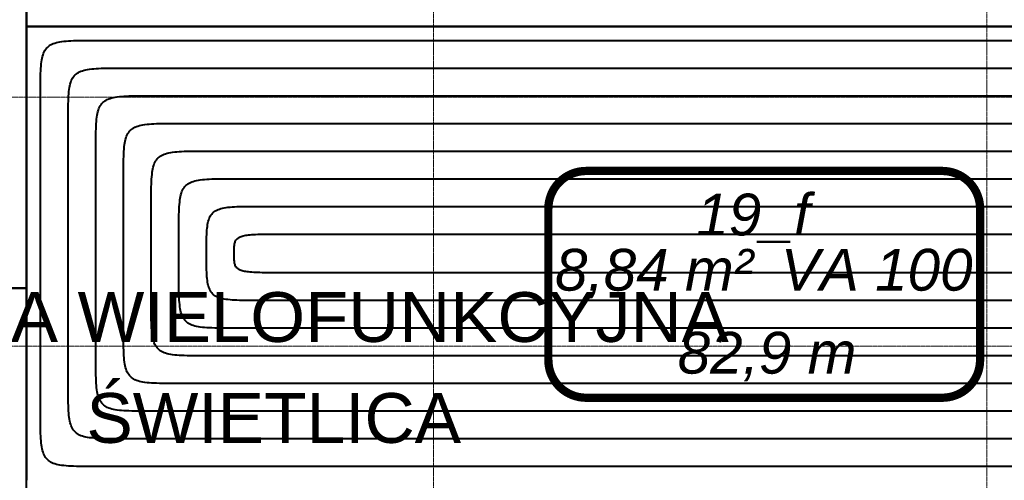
# Model space of a CAD drawing. Header units: millimetres. Extents: x 49908 to 79848, y -11883 to -3092.
# Tile 89 of 222: x 68141 to 68497, y -5075 to -4909. Entities that reach past the tile are written whole.
import ezdxf
from ezdxf.enums import TextEntityAlignment as Align
from ezdxf.lldxf.tags import DXFTag

# ---------------------------------------------------------------- set-up
doc = ezdxf.new("R2010")
doc.units = ezdxf.units.MM
doc.linetypes.add('DASHDOT', pattern=[1, 0.5, -0.25, 0, -0.25])
doc.layers.add('A_OSIE', color=9, linetype='DASHDOT', lineweight=9)
doc.layers.add('\x9dciany', color=9, linetype='Continuous', lineweight=9)
for name, color, linetype, true_color in [('IS_Ogrzewanie_płaszczyznowe', 7, 'SOLID', 0xac00e6), ('IS_Ogrzewanie_płaszczyznowe_-_opis', 7, 'SOLID', 0xf000f0), ('IS_Przyłącza_o.p._Powrót', 7, 'DASH', 0x438955)]:
    doc.layers.add(name, color=color, linetype=linetype, true_color=true_color)
doc.layers.add('IS_Rys.pętli_o.p._Powrót', color=7, linetype='DASH', lineweight=13, true_color=0x4c9a5f)
doc.layers.add('IS_Rys.pętli_o.p._Zasilanie', color=7, linetype='SOLID', lineweight=13, true_color=0xff8c1a)
doc.styles.add('Arial CE', font='arial.ttf')
tags = doc.linetypes.add('DASH', pattern=[15, 10, -5]).pattern_tags.tags
tags[6:7] = [DXFTag(74, 4), DXFTag(75, 0), DXFTag(340, '0'), DXFTag(46, 0.0), DXFTag(50, 0.0), DXFTag(44, 0.0), DXFTag(45, 0.0)]
tags[4:5] = [DXFTag(74, 4), DXFTag(75, 0), DXFTag(340, '0'), DXFTag(46, 0.0), DXFTag(50, 0.0), DXFTag(44, 0.0), DXFTag(45, 0.0)]
tags = doc.linetypes.add('SOLID', pattern=[10, 10, 0]).pattern_tags.tags
tags[6:7] = [DXFTag(74, 4), DXFTag(75, 0), DXFTag(340, '0'), DXFTag(46, 0.0), DXFTag(50, 0.0), DXFTag(44, 0.0), DXFTag(45, 0.0)]
tags[4:5] = [DXFTag(74, 4), DXFTag(75, 0), DXFTag(340, '0'), DXFTag(46, 0.0), DXFTag(50, 0.0), DXFTag(44, 0.0), DXFTag(45, 0.0)]

msp = doc.modelspace()

# ---------------------------------------------------------------- linework, layer by layer
at = {"layer": 'A_OSIE', "ltscale": 0.3, "transparency": 33554559}
for p, q in [((68290.47, -7140.05), (68290.47, -3902.99)), ((68490.47, -7140.05), (68490.47, -3902.99)), ((67440.85, -4936.63), (70341.81, -4936.63)), ((70341.81, -5026.63), (67440.85, -5026.63))]:
    msp.add_line(p, q, dxfattribs=at)
at = {"layer": 'IS_Ogrzewanie_płaszczyznowe', "lineweight": 40}
for p, q in [((68143.5, -4747.07), (68143.5, -4911.12)), ((68143.5, -5005.67), (68143.5, -4796.73)), ((68143.5, -4911.12), (68682.46, -4911.12)), ((68682.46, -4911.12), (68143.5, -4911.12)), ((68143.5, -4911.12), (68143.5, -5075.17)), ((67772.49, -5005.67), (68143.5, -5005.67)), ((68143.5, -5005.67), (67772.49, -5005.67)), ((68143.5, -5214.61), (68143.5, -5005.67))]:
    msp.add_line(p, q, dxfattribs=at)
at = {"layer": 'IS_Ogrzewanie_płaszczyznowe_-_opis'}
msp.add_lwpolyline([(68345.67, -5045.32, 3, 3, 0), (68474.34, -5045.32, 3, 3, 0.414214), (68488.01, -5031.66, 3, 3, 0), (68488.01, -4976.99, 3, 3, 0.414214), (68474.34, -4963.32, 3, 3, 0), (68345.67, -4963.32, 3, 3, 0.414214), (68332.01, -4976.99, 3, 3, 0), (68332.01, -5031.66, 3, 3, 0.414214), (68345.67, -5045.32, 3, 3, 0)], format="xyseb", dxfattribs=at)
at = {"layer": 'IS_Przyłącza_o.p._Powrót', "lineweight": 40}
msp.add_open_spline([(68146.34, -5084.25), (68145.51, -5084.25), (68144, -5084.26), (68141.95, -5084.22), (68140.29, -5084.1), (68138.98, -5083.84), (68137.95, -5083.39), (68137.21, -5082.64), (68136.75, -5081.61), (68136.5, -5080.3), (68136.37, -5078.64), (68136.34, -5076.59), (68136.34, -5075.08), (68136.34, -5074.25)], degree=3, knots=[0, 0, 0, 0, 0.0248686, 0.0452361, 0.061602, 0.0745999, 0.0851852, 0.0948541, 0.1054394, 0.1184374, 0.1348033, 0.1551707, 0.1800393, 0.1800393, 0.1800393, 0.1800393], dxfattribs=at)
at = {"layer": 'IS_Rys.pętli_o.p._Powrót', "lineweight": 40}
for points, knots in [([(68158.5, -4946.12), (68158.5, -4944.47), (68158.5, -4941.45), (68158.57, -4937.34), (68158.82, -4934.03), (68159.32, -4931.41), (68160.24, -4929.35), (68161.72, -4927.86), (68163.78, -4926.95), (68166.41, -4926.44), (68169.72, -4926.2), (68173.82, -4926.12), (68176.84, -4926.12), (68178.5, -4926.12)], [0, 0, 0, 0, 0.0497373, 0.0904721, 0.1232039, 0.1491998, 0.1703704, 0.1897083, 0.2108788, 0.2368747, 0.2696065, 0.3103414, 0.3600787, 0.3600787, 0.3600787, 0.3600787]), ([(68178.5, -4926.12), (68181.64, -4926.12), (68193.38, -4926.12), (68217.98, -4926.12), (68255.33, -4926.12), (68301.79, -4926.12), (68353.72, -4926.12), (68407.47, -4926.12), (68459.4, -4926.12), (68505.87, -4926.12), (68543.22, -4926.12), (68567.82, -4926.12), (68579.56, -4926.12), (68582.7, -4926.12)], [0, 0, 0, 0, 0.094141, 0.35227, 0.737946, 1.214726, 1.746168, 2.295832, 2.827274, 3.304054, 3.68973, 3.947859, 4.042, 4.042, 4.042, 4.042]), ([(68158.5, -5040.17), (68158.5, -5039.44), (68158.5, -5036.71), (68158.5, -5030.99), (68158.5, -5022.3), (68158.5, -5011.49), (68158.5, -4999.4), (68158.5, -4986.9), (68158.5, -4974.81), (68158.5, -4964), (68158.5, -4955.31), (68158.5, -4949.59), (68158.5, -4946.85), (68158.5, -4946.12)], [0, 0, 0, 0, 0.021905, 0.0819669, 0.1717066, 0.2826446, 0.4063017, 0.5341983, 0.6578554, 0.7687934, 0.8585331, 0.918595, 0.9405, 0.9405, 0.9405, 0.9405]), ([(68178.5, -4966.12), (68178.5, -4964.47), (68178.5, -4961.45), (68178.57, -4957.34), (68178.82, -4954.03), (68179.32, -4951.41), (68180.24, -4949.35), (68181.72, -4947.86), (68183.78, -4946.95), (68186.41, -4946.44), (68189.72, -4946.2), (68193.82, -4946.12), (68196.84, -4946.12), (68198.5, -4946.12)], [0, 0, 0, 0, 0.0497373, 0.0904721, 0.1232039, 0.1491998, 0.1703704, 0.1897083, 0.2108788, 0.2368747, 0.2696065, 0.3103414, 0.3600787, 0.3600787, 0.3600787, 0.3600787]), ([(68198.5, -4946.12), (68201.32, -4946.12), (68211.91, -4946.12), (68234.07, -4946.12), (68267.73, -4946.12), (68309.59, -4946.12), (68356.38, -4946.12), (68404.81, -4946.12), (68451.6, -4946.12), (68493.47, -4946.12), (68527.13, -4946.12), (68549.29, -4946.12), (68559.87, -4946.12), (68562.7, -4946.12)], [0, 0, 0, 0, 0.084825, 0.317409, 0.664918, 1.094515, 1.573366, 2.068634, 2.547485, 2.977082, 3.324591, 3.557175, 3.642, 3.642, 3.642, 3.642]), ([(68178.5, -5020.17), (68178.5, -5019.75), (68178.5, -5018.18), (68178.5, -5014.9), (68178.5, -5009.9), (68178.5, -5003.69), (68178.5, -4996.74), (68178.5, -4989.56), (68178.5, -4982.61), (68178.5, -4976.4), (68178.5, -4971.4), (68178.5, -4968.11), (68178.5, -4966.54), (68178.5, -4966.12)], [0, 0, 0, 0, 0.0125887, 0.0471059, 0.0986788, 0.1624343, 0.2334992, 0.3070008, 0.3780657, 0.4418212, 0.4933941, 0.5279113, 0.5405, 0.5405, 0.5405, 0.5405]), ([(68198.5, -4986.12), (68198.5, -4984.47), (68198.5, -4981.45), (68198.57, -4977.34), (68198.82, -4974.03), (68199.32, -4971.41), (68200.24, -4969.35), (68201.72, -4967.86), (68203.78, -4966.95), (68206.41, -4966.44), (68209.72, -4966.2), (68213.82, -4966.12), (68216.84, -4966.12), (68218.5, -4966.12)], [0, 0, 0, 0, 0.0497373, 0.0904721, 0.1232039, 0.1491998, 0.1703704, 0.1897083, 0.2108788, 0.2368747, 0.2696065, 0.3103414, 0.3600787, 0.3600787, 0.3600787, 0.3600787]), ([(68218.5, -4966.12), (68221.01, -4966.12), (68230.43, -4966.12), (68250.16, -4966.12), (68280.12, -4966.12), (68317.39, -4966.12), (68359.04, -4966.12), (68402.15, -4966.12), (68443.81, -4966.12), (68481.07, -4966.12), (68511.03, -4966.12), (68530.76, -4966.12), (68540.18, -4966.12), (68542.7, -4966.12)], [0, 0, 0, 0, 0.075509, 0.282548, 0.59189, 0.974305, 1.400563, 1.841437, 2.267695, 2.65011, 2.959452, 3.166491, 3.242, 3.242, 3.242, 3.242]), ([(68198.5, -5000.17), (68198.5, -5000.07), (68198.5, -4999.66), (68198.5, -4998.8), (68198.5, -4997.5), (68198.5, -4995.89), (68198.5, -4994.08), (68198.5, -4992.21), (68198.5, -4990.41), (68198.5, -4988.79), (68198.5, -4987.5), (68198.5, -4986.64), (68198.5, -4986.23), (68198.5, -4986.12)], [0, 0, 0, 0, 0.0032724, 0.0122449, 0.025651, 0.0422239, 0.0606968, 0.0798032, 0.0982761, 0.114849, 0.1282551, 0.1372276, 0.1405, 0.1405, 0.1405, 0.1405]), ([(68218.5, -4993.15), (68218.5, -4992.57), (68218.49, -4991.51), (68218.57, -4990.05), (68218.83, -4988.85), (68219.42, -4987.86), (68220.44, -4987.16), (68221.89, -4986.7), (68223.85, -4986.41), (68226.43, -4986.24), (68229.72, -4986.15), (68233.82, -4986.12), (68236.84, -4986.12), (68238.5, -4986.12)], [0, 0, 0, 0, 0.0174708, 0.0318127, 0.0436165, 0.0541271, 0.0654826, 0.0799755, 0.0993286, 0.124798, 0.1574205, 0.1981434, 0.2478805, 0.2478805, 0.2478805, 0.2478805]), ([(68238.5, -4986.12), (68240.7, -4986.12), (68248.96, -4986.12), (68266.26, -4986.12), (68292.52, -4986.12), (68325.19, -4986.12), (68361.7, -4986.12), (68399.49, -4986.12), (68436.01, -4986.12), (68468.68, -4986.12), (68494.94, -4986.12), (68512.23, -4986.12), (68520.49, -4986.12), (68522.7, -4986.12)], [0, 0, 0, 0, 0.066192, 0.247687, 0.518863, 0.854095, 1.227761, 1.614239, 1.987905, 2.323137, 2.594313, 2.775808, 2.842, 2.842, 2.842, 2.842]), ([(68238.5, -5000.17), (68236.84, -5000.17), (68233.82, -5000.18), (68229.72, -5000.15), (68226.43, -5000.06), (68223.85, -4999.89), (68221.89, -4999.59), (68220.44, -4999.14), (68219.42, -4998.44), (68218.83, -4997.45), (68218.57, -4996.25), (68218.49, -4994.79), (68218.5, -4993.73), (68218.5, -4993.15)], [0, 0, 0, 0, 0.0497371, 0.09046, 0.1230825, 0.1485519, 0.167905, 0.1823979, 0.1937534, 0.204264, 0.2160677, 0.2304097, 0.2478805, 0.2478805, 0.2478805, 0.2478805]), ([(68218.5, -5020.17), (68216.84, -5020.17), (68213.82, -5020.18), (68209.72, -5020.1), (68206.41, -5019.86), (68203.78, -5019.35), (68201.72, -5018.44), (68200.24, -5016.95), (68199.32, -5014.89), (68198.82, -5012.26), (68198.57, -5008.95), (68198.5, -5004.85), (68198.5, -5001.83), (68198.5, -5000.17)], [0, 0, 0, 0, 0.0497373, 0.0904721, 0.1232039, 0.1491998, 0.1703704, 0.1897083, 0.2108788, 0.2368747, 0.2696065, 0.3103414, 0.3600787, 0.3600787, 0.3600787, 0.3600787]), ([(68542.7, -5000.17), (68540.34, -5000.17), (68531.5, -5000.17), (68512.99, -5000.17), (68484.87, -5000.17), (68449.91, -5000.17), (68410.82, -5000.17), (68370.37, -5000.17), (68331.29, -5000.17), (68296.32, -5000.17), (68268.21, -5000.17), (68249.7, -5000.17), (68240.86, -5000.17), (68238.5, -5000.17)], [0, 0, 0, 0, 0.07085, 0.265118, 0.555376, 0.9142, 1.314162, 1.727838, 2.1278, 2.486624, 2.776882, 2.97115, 3.042, 3.042, 3.042, 3.042]), ([(68198.5, -5040.17), (68196.84, -5040.17), (68193.82, -5040.18), (68189.72, -5040.1), (68186.41, -5039.86), (68183.78, -5039.35), (68181.72, -5038.44), (68180.24, -5036.95), (68179.32, -5034.89), (68178.82, -5032.26), (68178.57, -5028.95), (68178.5, -5024.85), (68178.5, -5021.83), (68178.5, -5020.17)], [0, 0, 0, 0, 0.0497373, 0.0904721, 0.1232039, 0.1491998, 0.1703704, 0.1897083, 0.2108788, 0.2368747, 0.2696065, 0.3103414, 0.3600787, 0.3600787, 0.3600787, 0.3600787]), ([(68562.7, -5020.17), (68560.03, -5020.17), (68550.03, -5020.17), (68529.08, -5020.17), (68497.27, -5020.17), (68457.7, -5020.17), (68413.48, -5020.17), (68367.71, -5020.17), (68323.49, -5020.17), (68283.92, -5020.17), (68252.12, -5020.17), (68231.17, -5020.17), (68221.17, -5020.17), (68218.5, -5020.17)], [0, 0, 0, 0, 0.080167, 0.299979, 0.628404, 1.03441, 1.486965, 1.955035, 2.40759, 2.813596, 3.142021, 3.361833, 3.442, 3.442, 3.442, 3.442]), ([(68178.5, -5060.17), (68176.84, -5060.17), (68173.82, -5060.18), (68169.72, -5060.1), (68166.41, -5059.86), (68163.78, -5059.35), (68161.72, -5058.44), (68160.24, -5056.95), (68159.32, -5054.89), (68158.82, -5052.26), (68158.57, -5048.95), (68158.5, -5044.85), (68158.5, -5041.83), (68158.5, -5040.17)], [0, 0, 0, 0, 0.0497373, 0.0904721, 0.1232039, 0.1491998, 0.1703704, 0.1897083, 0.2108788, 0.2368747, 0.2696065, 0.3103414, 0.3600787, 0.3600787, 0.3600787, 0.3600787]), ([(68582.7, -5040.17), (68579.71, -5040.17), (68568.55, -5040.17), (68545.17, -5040.17), (68509.67, -5040.17), (68465.5, -5040.17), (68416.14, -5040.17), (68365.05, -5040.17), (68315.69, -5040.17), (68271.53, -5040.17), (68236.02, -5040.17), (68212.64, -5040.17), (68201.48, -5040.17), (68198.5, -5040.17)], [0, 0, 0, 0, 0.089483, 0.33484, 0.701432, 1.154621, 1.659767, 2.182233, 2.687379, 3.140568, 3.50716, 3.752517, 3.842, 3.842, 3.842, 3.842]), ([(68592.7, -5060.17), (68589.48, -5060.17), (68577.45, -5060.17), (68552.24, -5060.17), (68513.97, -5060.17), (68466.35, -5060.17), (68413.14, -5060.17), (68358.06, -5060.17), (68304.84, -5060.17), (68257.23, -5060.17), (68218.95, -5060.17), (68193.75, -5060.17), (68181.71, -5060.17), (68178.5, -5060.17)], [0, 0, 0, 0, 0.09647, 0.360986, 0.756203, 1.244778, 1.789369, 2.352631, 2.897222, 3.385797, 3.781014, 4.04553, 4.142, 4.142, 4.142, 4.142])]:
    msp.add_open_spline(points, degree=3, knots=knots, dxfattribs=at)
at = {"layer": 'IS_Rys.pętli_o.p._Zasilanie', "lineweight": 40}
for points, knots in [([(68148.5, -4936.12), (68148.5, -4934.47), (68148.5, -4931.45), (68148.57, -4927.34), (68148.82, -4924.03), (68149.32, -4921.41), (68150.24, -4919.35), (68151.72, -4917.86), (68153.78, -4916.95), (68156.41, -4916.44), (68159.72, -4916.2), (68163.82, -4916.12), (68166.84, -4916.12), (68168.5, -4916.12)], [0, 0, 0, 0, 0.0497373, 0.0904721, 0.1232039, 0.1491998, 0.1703704, 0.1897083, 0.2108788, 0.2368747, 0.2696065, 0.3103414, 0.3600787, 0.3600787, 0.3600787, 0.3600787]), ([(68168.5, -4916.12), (68171.79, -4916.12), (68184.11, -4916.12), (68209.93, -4916.12), (68249.13, -4916.12), (68297.89, -4916.12), (68352.39, -4916.12), (68408.8, -4916.12), (68463.3, -4916.12), (68512.06, -4916.12), (68551.27, -4916.12), (68577.08, -4916.12), (68589.4, -4916.12), (68592.7, -4916.12)], [0, 0, 0, 0, 0.098799, 0.369701, 0.77446, 1.274831, 1.832569, 2.409431, 2.967169, 3.46754, 3.872299, 4.143201, 4.242, 4.242, 4.242, 4.242]), ([(68148.5, -5050.17), (68148.5, -5049.29), (68148.5, -5045.98), (68148.5, -5039.03), (68148.5, -5028.5), (68148.5, -5015.39), (68148.5, -5000.73), (68148.5, -4985.57), (68148.5, -4970.91), (68148.5, -4957.8), (68148.5, -4947.26), (68148.5, -4940.32), (68148.5, -4937.01), (68148.5, -4936.12)], [0, 0, 0, 0, 0.026563, 0.099397, 0.208221, 0.34275, 0.492703, 0.647797, 0.79775, 0.932279, 1.041103, 1.113937, 1.1405, 1.1405, 1.1405, 1.1405]), ([(68168.5, -4956.12), (68168.5, -4954.47), (68168.5, -4951.45), (68168.57, -4947.34), (68168.82, -4944.03), (68169.32, -4941.41), (68170.24, -4939.35), (68171.72, -4937.86), (68173.78, -4936.95), (68176.41, -4936.44), (68179.72, -4936.2), (68183.82, -4936.12), (68186.84, -4936.12), (68188.5, -4936.12)], [0, 0, 0, 0, 0.0497373, 0.0904721, 0.1232039, 0.1491998, 0.1703704, 0.1897083, 0.2108788, 0.2368747, 0.2696065, 0.3103414, 0.3600787, 0.3600787, 0.3600787, 0.3600787]), ([(68188.5, -4936.12), (68191.48, -4936.12), (68202.64, -4936.12), (68226.02, -4936.12), (68261.53, -4936.12), (68305.69, -4936.12), (68355.05, -4936.12), (68406.14, -4936.12), (68455.5, -4936.12), (68499.67, -4936.12), (68535.17, -4936.12), (68558.55, -4936.12), (68569.71, -4936.12), (68572.7, -4936.12)], [0, 0, 0, 0, 0.089483, 0.33484, 0.701432, 1.154621, 1.659767, 2.182233, 2.687379, 3.140568, 3.50716, 3.752517, 3.842, 3.842, 3.842, 3.842]), ([(68168.5, -5030.17), (68168.5, -5029.6), (68168.5, -5027.45), (68168.5, -5022.94), (68168.5, -5016.1), (68168.5, -5007.59), (68168.5, -4998.07), (68168.5, -4988.23), (68168.5, -4978.71), (68168.5, -4970.2), (68168.5, -4963.36), (68168.5, -4958.85), (68168.5, -4956.7), (68168.5, -4956.12)], [0, 0, 0, 0, 0.0172468, 0.0645364, 0.1351927, 0.2225394, 0.3199005, 0.4205995, 0.5179606, 0.6053073, 0.6759636, 0.7232532, 0.7405, 0.7405, 0.7405, 0.7405]), ([(68188.5, -4976.12), (68188.5, -4974.47), (68188.5, -4971.45), (68188.57, -4967.34), (68188.82, -4964.03), (68189.32, -4961.41), (68190.24, -4959.35), (68191.72, -4957.86), (68193.78, -4956.95), (68196.41, -4956.44), (68199.72, -4956.2), (68203.82, -4956.12), (68206.84, -4956.12), (68208.5, -4956.12)], [0, 0, 0, 0, 0.0497373, 0.0904721, 0.1232039, 0.1491998, 0.1703704, 0.1897083, 0.2108788, 0.2368747, 0.2696065, 0.3103414, 0.3600787, 0.3600787, 0.3600787, 0.3600787]), ([(68208.5, -4956.12), (68211.17, -4956.12), (68221.17, -4956.12), (68242.12, -4956.12), (68273.92, -4956.12), (68313.49, -4956.12), (68357.71, -4956.12), (68403.48, -4956.12), (68447.7, -4956.12), (68487.27, -4956.12), (68519.08, -4956.12), (68540.03, -4956.12), (68550.03, -4956.12), (68552.7, -4956.12)], [0, 0, 0, 0, 0.080167, 0.299979, 0.628404, 1.03441, 1.486965, 1.955035, 2.40759, 2.813596, 3.142021, 3.361833, 3.442, 3.442, 3.442, 3.442]), ([(68188.5, -5010.17), (68188.5, -5009.91), (68188.5, -5008.92), (68188.5, -5006.85), (68188.5, -5003.7), (68188.5, -4999.79), (68188.5, -4995.41), (68188.5, -4990.89), (68188.5, -4986.51), (68188.5, -4982.6), (68188.5, -4979.45), (68188.5, -4977.38), (68188.5, -4976.39), (68188.5, -4976.12)], [0, 0, 0, 0, 0.0079305, 0.0296754, 0.0621649, 0.1023291, 0.147098, 0.193402, 0.2381709, 0.2783351, 0.3108246, 0.3325695, 0.3405, 0.3405, 0.3405, 0.3405]), ([(68208.5, -4993.15), (68208.5, -4991.74), (68208.5, -4989.17), (68208.57, -4985.67), (68208.82, -4982.85), (68209.33, -4980.6), (68210.27, -4978.83), (68211.77, -4977.58), (68213.8, -4976.82), (68216.41, -4976.39), (68219.72, -4976.19), (68223.82, -4976.12), (68226.84, -4976.12), (68228.5, -4976.12)], [0, 0, 0, 0, 0.0423389, 0.0770189, 0.1049221, 0.1272426, 0.1458949, 0.1638522, 0.1844691, 0.2103008, 0.2429983, 0.2837294, 0.3334666, 0.3334666, 0.3334666, 0.3334666]), ([(68228.5, -4976.12), (68230.86, -4976.12), (68239.7, -4976.12), (68258.21, -4976.12), (68286.32, -4976.12), (68321.29, -4976.12), (68360.37, -4976.12), (68400.82, -4976.12), (68439.91, -4976.12), (68474.87, -4976.12), (68502.99, -4976.12), (68521.5, -4976.12), (68530.34, -4976.12), (68532.7, -4976.12)], [0, 0, 0, 0, 0.07085, 0.265118, 0.555376, 0.9142, 1.314162, 1.727838, 2.1278, 2.486624, 2.776882, 2.97115, 3.042, 3.042, 3.042, 3.042]), ([(68228.5, -5010.17), (68226.84, -5010.17), (68223.82, -5010.18), (68219.72, -5010.11), (68216.41, -5009.9), (68213.8, -5009.47), (68211.77, -5008.72), (68210.27, -5007.47), (68209.33, -5005.7), (68208.82, -5003.45), (68208.57, -5000.63), (68208.5, -4997.13), (68208.5, -4994.56), (68208.5, -4993.15)], [0, 0, 0, 0, 0.0497372, 0.0904683, 0.1231658, 0.1489975, 0.1696144, 0.1875717, 0.206224, 0.2285445, 0.2564477, 0.2911276, 0.3334666, 0.3334666, 0.3334666, 0.3334666]), ([(68208.5, -5030.17), (68206.84, -5030.17), (68203.82, -5030.18), (68199.72, -5030.1), (68196.41, -5029.86), (68193.78, -5029.35), (68191.72, -5028.44), (68190.24, -5026.95), (68189.32, -5024.89), (68188.82, -5022.26), (68188.57, -5018.95), (68188.5, -5014.85), (68188.5, -5011.83), (68188.5, -5010.17)], [0, 0, 0, 0, 0.0497373, 0.0904721, 0.1232039, 0.1491998, 0.1703704, 0.1897083, 0.2108788, 0.2368747, 0.2696065, 0.3103414, 0.3600787, 0.3600787, 0.3600787, 0.3600787]), ([(68552.7, -5010.17), (68550.18, -5010.17), (68540.76, -5010.17), (68521.03, -5010.17), (68491.07, -5010.17), (68453.81, -5010.17), (68412.15, -5010.17), (68369.04, -5010.17), (68327.39, -5010.17), (68290.12, -5010.17), (68260.16, -5010.17), (68240.43, -5010.17), (68231.01, -5010.17), (68228.5, -5010.17)], [0, 0, 0, 0, 0.075509, 0.282548, 0.59189, 0.974305, 1.400563, 1.841437, 2.267695, 2.65011, 2.959452, 3.166491, 3.242, 3.242, 3.242, 3.242]), ([(68188.5, -5050.17), (68186.84, -5050.17), (68183.82, -5050.18), (68179.72, -5050.1), (68176.41, -5049.86), (68173.78, -5049.35), (68171.72, -5048.44), (68170.24, -5046.95), (68169.32, -5044.89), (68168.82, -5042.26), (68168.57, -5038.95), (68168.5, -5034.85), (68168.5, -5031.83), (68168.5, -5030.17)], [0, 0, 0, 0, 0.0497373, 0.0904721, 0.1232039, 0.1491998, 0.1703704, 0.1897083, 0.2108788, 0.2368747, 0.2696065, 0.3103414, 0.3600787, 0.3600787, 0.3600787, 0.3600787]), ([(68572.7, -5030.17), (68569.87, -5030.17), (68559.29, -5030.17), (68537.13, -5030.17), (68503.47, -5030.17), (68461.6, -5030.17), (68414.81, -5030.17), (68366.38, -5030.17), (68319.59, -5030.17), (68277.73, -5030.17), (68244.07, -5030.17), (68221.91, -5030.17), (68211.32, -5030.17), (68208.5, -5030.17)], [0, 0, 0, 0, 0.084825, 0.317409, 0.664918, 1.094515, 1.573366, 2.068634, 2.547485, 2.977082, 3.324591, 3.557175, 3.642, 3.642, 3.642, 3.642]), ([(68168.5, -5070.17), (68166.84, -5070.17), (68163.82, -5070.18), (68159.72, -5070.1), (68156.41, -5069.86), (68153.78, -5069.35), (68151.72, -5068.44), (68150.24, -5066.95), (68149.32, -5064.89), (68148.82, -5062.26), (68148.57, -5058.95), (68148.5, -5054.85), (68148.5, -5051.83), (68148.5, -5050.17)], [0, 0, 0, 0, 0.0497373, 0.0904721, 0.1232039, 0.1491998, 0.1703704, 0.1897083, 0.2108788, 0.2368747, 0.2696065, 0.3103414, 0.3600787, 0.3600787, 0.3600787, 0.3600787]), ([(68592.7, -5050.17), (68589.56, -5050.17), (68577.82, -5050.17), (68553.22, -5050.17), (68515.87, -5050.17), (68469.4, -5050.17), (68417.47, -5050.17), (68363.72, -5050.17), (68311.79, -5050.17), (68265.33, -5050.17), (68227.98, -5050.17), (68203.38, -5050.17), (68191.64, -5050.17), (68188.5, -5050.17)], [0, 0, 0, 0, 0.094141, 0.35227, 0.737946, 1.214726, 1.746168, 2.295832, 2.827274, 3.304054, 3.68973, 3.947859, 4.042, 4.042, 4.042, 4.042]), ([(68582.94, -5070.17), (68579.72, -5070.17), (68567.68, -5070.17), (68542.46, -5070.17), (68504.16, -5070.17), (68456.52, -5070.17), (68403.27, -5070.17), (68348.16, -5070.17), (68294.92, -5070.17), (68247.28, -5070.17), (68208.98, -5070.17), (68183.75, -5070.17), (68171.72, -5070.17), (68168.5, -5070.17)], [0, 0, 0, 0, 0.096526, 0.361195, 0.756641, 1.2455, 1.790406, 2.353994, 2.8989, 3.387759, 3.783205, 4.047874, 4.1444, 4.1444, 4.1444, 4.1444])]:
    msp.add_open_spline(points, degree=3, knots=knots, dxfattribs=at)

# ---------------------------------------------------------------- texts
at = {"layer": 'IS_Ogrzewanie_płaszczyznowe_-_opis', "ltscale": 0.01, "char_height": 15.12}
for s, insert, attachment_point in [('\\fArial|b0|i1;19_f', (68406.01, -4989.32), 8), ('\\fArial|b0|i1;8,84 m²', (68406.01, -4991.48), 3), ('\\fArial|b0|i1;VA 100', (68416.01, -4991.48), 1), ('\\fArial|b0|i1;82,9 m', (68411.01, -5021.48), 2)]:
    msp.add_mtext(s, dxfattribs=dict(at, insert=insert, attachment_point=attachment_point))
at = {"layer": '\x9dciany', "linetype": 'Continuous', "lineweight": 35, "style": 'Arial CE'}
for s, width, p, p2 in [('SALA WIELOFUNKCYJNA', 1.014337, (68089.63, -5025.14), (68397.19, -5025.14)), ('ŚWIETLICA', 0.998761, (68165.11, -5061.63), (68300.47, -5061.63))]:
    msp.add_text(s, height=18, dxfattribs=dict(at, width=width)).set_placement(p, p2, align=Align.FIT)
at = {"layer": '\x9dciany', "style": 'Arial CE', "width": 0.998761}
msp.add_text('ŚWIETLICA', height=18, dxfattribs=at).set_placement((68165.11, -5061.63), (68300.47, -5061.63), align=Align.FIT)

doc.saveas('drawing.dxf')
